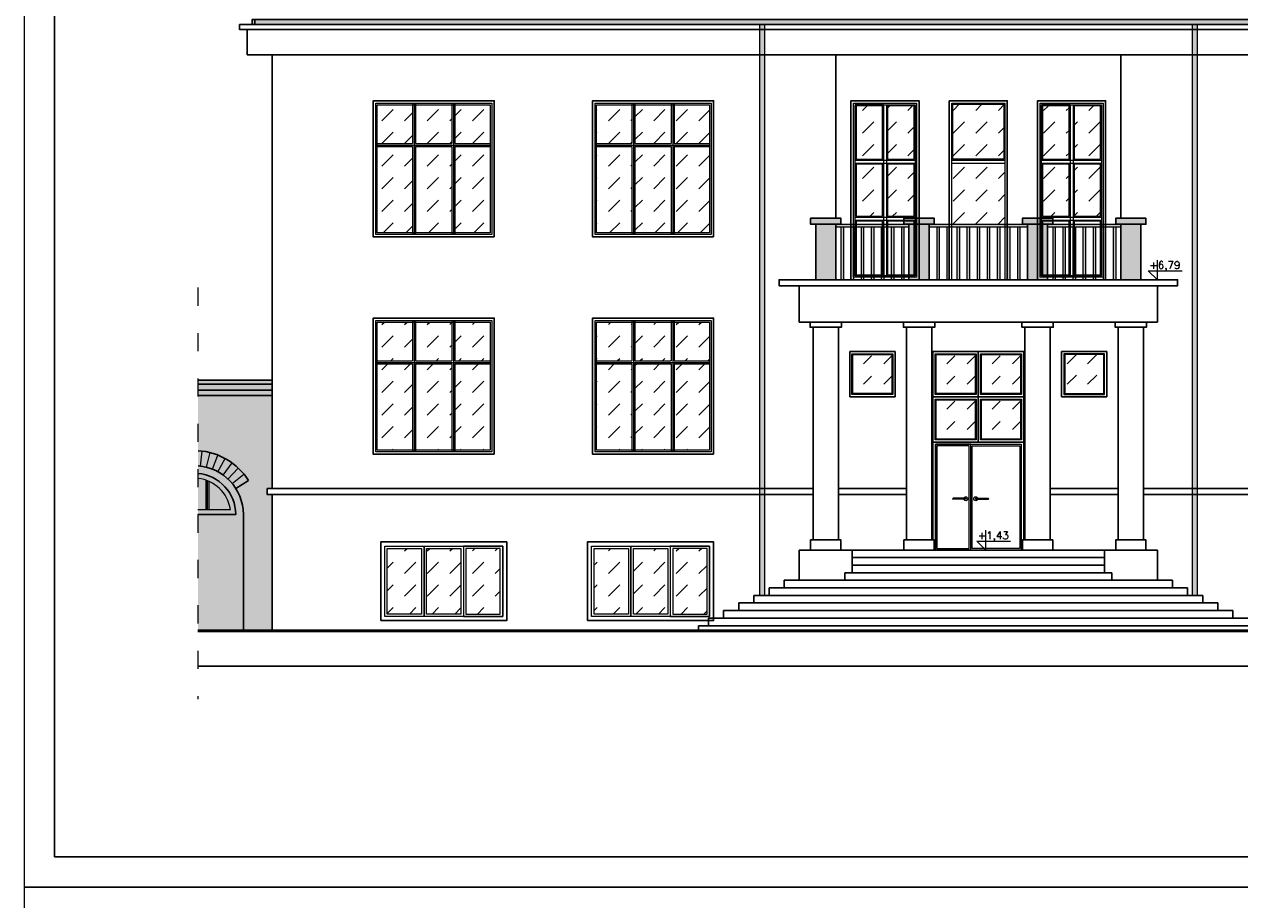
# Model space of a CAD drawing. Header units: millimetres. Extents: x 26456 to 42202, y 436 to 12316.
# Tile 11 of 36: x 26456 to 28866, y 9321 to 11058. Entities that reach past the tile are written whole.
import ezdxf

# ---------------------------------------------------------------- set-up
doc = ezdxf.new("R2010")
doc.units = ezdxf.units.MM
doc.linetypes.add('ACAD_ISO03W100', pattern=[30, 12, -18])
for name, color, linetype, lineweight in [('Blacharka', 122, 'Continuous', 15), ('G-ANNO-TTLB', 6, 'Continuous', 9), ('G-ANNO-TTLB-MEDM', 33, 'Continuous', 25), ('Stolarka okienna', 140, 'Continuous', 15), ('Teren', 26, 'Continuous', 50), ('Wypełnienie ścian', 22, 'Continuous', 9), ('Ściany', 22, 'Continuous', 30)]:
    doc.layers.add(name, color=color, linetype=linetype, lineweight=lineweight)
doc.styles.get("Standard").update_dxf_attribs({"font": 'arial.ttf'})
pattern_1 = [(45, (13208.43, 5736.899), (3e-15, 40.411153), [28.575, -28.575])]

# ---------------------------------------------------------------- blocks, each defined once
blk = doc.blocks.new('Okno piwnica 250x156 p.90')
at = {"true_color": 0x000000}
h = blk.add_hatch(dxfattribs=at)
h.set_pattern_fill('DASH', color=18, scale=10, angle=45)
h.paths.add_polyline_path([(15694.3, 4789), (15626.3, 4789), (15626.3, 4659), (15694.3, 4659)])
h.paths.add_polyline_path([(15772.3, 4789), (15704.3, 4789), (15704.3, 4659), (15772.3, 4659)])
h.paths.add_polyline_path([(15850.3, 4789), (15782.3, 4789), (15782.3, 4659), (15850.3, 4659)])
at = {"layer": 'Stolarka okienna'}
for points in [[(15613.3, 4802), (15863.3, 4802), (15863.3, 4646), (15613.3, 4646), (15613.3, 4802)], [(15621.3, 4794), (15699.3, 4794), (15699.3, 4654)], [(15621.3, 4794), (15699.3, 4794), (15699.3, 4654), (15621.3, 4654), (15621.3, 4794)], [(15699.3, 4794), (15777.3, 4794), (15777.3, 4654), (15699.3, 4654), (15699.3, 4794)], [(15855.3, 4794), (15777.3, 4794), (15777.3, 4654)], [(15777.3, 4794), (15777.3, 4654), (15855.3, 4654), (15855.3, 4794), (15777.3, 4794)]]:
    blk.add_lwpolyline(points, dxfattribs=at)
for points in [[(15621.3, 4794), (15855.3, 4794), (15855.3, 4654), (15621.3, 4654)], [(15626.3, 4789), (15694.3, 4789), (15694.3, 4659), (15626.3, 4659)], [(15704.3, 4789), (15772.3, 4789), (15772.3, 4659), (15704.3, 4659)], [(15782.3, 4789), (15782.3, 4659), (15850.3, 4659), (15850.3, 4789)]]:
    blk.add_lwpolyline(points, close=True, dxfattribs=at)
blk = doc.blocks.new('Okno parter 240x270  p.110')
at = {"true_color": 0x000000}
h = blk.add_hatch(dxfattribs=at)
h.set_pattern_fill('DASH', color=18, scale=10, angle=45)
h.paths.add_polyline_path([(15676.3, 5238), (15606.3, 5238), (15606.3, 5161), (15676.3, 5161)])
h.paths.add_polyline_path([(15754.3, 5238), (15682.3, 5238), (15682.3, 5161), (15754.3, 5161)])
h.paths.add_polyline_path([(15830.3, 5238), (15760.3, 5238), (15760.3, 5161), (15830.3, 5161)])
h.paths.add_polyline_path([(15676.3, 5155), (15606.3, 5155), (15606.3, 4984), (15676.3, 4984)])
h.paths.add_polyline_path([(15754.3, 5155), (15682.3, 5155), (15682.3, 4984), (15754.3, 4984)])
h.paths.add_polyline_path([(15830.3, 5155), (15760.3, 5155), (15760.3, 4984), (15830.3, 4984)])
at = {"layer": 'Stolarka okienna'}
for points in [[(15833.3, 4981), (15603.3, 4981), (15603.3, 5241), (15833.3, 5241)], [(15830.3, 4984), (15606.3, 4984), (15606.3, 5238), (15830.3, 5238)]]:
    blk.add_lwpolyline(points, close=True, dxfattribs=at)
for points in [[(15676.3, 5241), (15676.3, 5161)], [(15679.3, 5241), (15679.3, 4981)], [(15682.3, 5241), (15682.3, 5161)], [(15754.3, 5241), (15754.3, 5161)], [(15757.3, 5241), (15757.3, 4981)], [(15760.3, 5241), (15760.3, 5161)], [(15606.3, 5161), (15676.3, 5161)], [(15606.3, 5158), (15679.3, 5158)], [(15679.3, 5158), (15830.3, 5158)], [(15682.3, 5161), (15754.3, 5161)], [(15760.3, 5161), (15830.3, 5161)], [(15606.3, 5155), (15676.3, 5155)], [(15676.3, 5155), (15676.3, 4981)], [(15682.3, 5155), (15682.3, 4981)], [(15682.3, 5155), (15754.3, 5155)], [(15754.3, 5155), (15754.3, 4981)], [(15760.3, 5155), (15760.3, 4981)], [(15760.3, 5155), (15830.3, 5155)]]:
    blk.add_lwpolyline(points, dxfattribs=at)
at = {"layer": 'Ściany'}
blk.add_lwpolyline([(15838.3, 4976), (15598.3, 4976), (15598.3, 5246), (15838.3, 5246), (15838.3, 4976)], dxfattribs=at)

msp = doc.modelspace()

# ---------------------------------------------------------------- hatches: boundary and pattern name
at = {"layer": 'Blacharka', "true_color": 0xc7c8ca}
h = msp.add_hatch(color=9, dxfattribs=at)
h.dxf.hatch_style = 1
h.paths.add_polyline_path([(29787.9, 11066.9), (26907.9, 11066.9), (26907.9, 11056.9), (29787.9, 11056.9)])
h = msp.add_hatch(color=9, dxfattribs=at)
h.dxf.hatch_style = 1
h.paths.add_polyline_path([(27913.9, 11056.9), (27923.9, 11056.9), (27923.9, 9924.9), (27913.9, 9924.9)])
h = msp.add_hatch(color=9, dxfattribs=at)
h.dxf.hatch_style = 1
h.paths.add_polyline_path([(28781.9, 11056.9), (28771.9, 11056.9), (28771.9, 9924.9), (28781.9, 9924.9)])
at = {"layer": 'Blacharka', "true_color": 0xffffff}
h = msp.add_hatch(color=7, dxfattribs=at)
h.dxf.hatch_style = 1
h.paths.add_polyline_path([(28075.4, 10672.9), (28065.4, 10672.9), (28015.4, 10672.9), (28015.4, 10660.9), (28025.4, 10660.9), (28065.4, 10660.9), (28075.4, 10660.9)])
h.paths.add_polyline_path([(28260.4, 10672.9), (28250.4, 10672.9), (28200.4, 10672.9), (28200.4, 10660.9), (28250.4, 10660.9), (28260.4, 10660.9)])
h.paths.add_polyline_path([(28495.4, 10672.9), (28435.4, 10672.9), (28435.4, 10660.9), (28445.4, 10660.9), (28495.4, 10660.9)])
h.paths.add_polyline_path([(28680.4, 10672.9), (28670.4, 10672.9), (28620.4, 10672.9), (28620.4, 10660.9), (28630.4, 10660.9), (28670.4, 10660.9), (28680.4, 10660.9)])
h = msp.add_hatch(color=7, dxfattribs=at)
h.dxf.hatch_style = 1
h.paths.add_polyline_path([(28065.4, 10635.9), (28025.4, 10635.9), (28025.4, 10550.9), (28065.4, 10550.9)])
h.paths.add_polyline_path([(28065.4, 10660.9), (28025.4, 10660.9), (28025.4, 10635.9), (28065.4, 10635.9)])
h.paths.add_polyline_path([(28670.4, 10635.9), (28630.4, 10635.9), (28630.4, 10550.9), (28670.4, 10550.9)])
h.paths.add_polyline_path([(28670.4, 10660.9), (28630.4, 10660.9), (28630.4, 10635.9), (28670.4, 10635.9)])
h = msp.add_hatch(color=7, dxfattribs=at)
h.dxf.hatch_style = 1
h.paths.add_polyline_path([(28250.4, 10635.9), (28210.4, 10635.9), (28210.4, 10550.9), (28250.4, 10550.9)])
h.paths.add_polyline_path([(28250.4, 10660.9), (28210.4, 10660.9), (28210.4, 10635.9), (28250.4, 10635.9)])
h = msp.add_hatch(color=7, dxfattribs=at)
h.dxf.hatch_style = 1
h.paths.add_polyline_path([(28485.4, 10635.9), (28445.4, 10635.9), (28445.4, 10550.9), (28485.4, 10550.9)])
h.paths.add_polyline_path([(28485.4, 10660.9), (28445.4, 10660.9), (28445.4, 10635.9), (28485.4, 10635.9)])
at = {"layer": 'Wypełnienie ścian', "true_color": 0x000000}
h = msp.add_hatch(dxfattribs=at)
h.set_pattern_fill('DASH', color=18, scale=10, angle=45)
h.set_pattern_definition([(45, (11549.603, 5228.904), (4e-15, 44.90128), [31.75, -31.75])])
h.paths.add_polyline_path([(28157.9, 10895.9), (28105.4, 10895.9), (28105.4, 10789.9), (28157.9, 10789.9)])
h.paths.add_polyline_path([(28220.4, 10895.9), (28167.9, 10895.9), (28167.9, 10789.9), (28220.4, 10789.9)])
h.paths.add_polyline_path([(28220.4, 10779.9), (28167.9, 10779.9), (28167.9, 10676.9), (28220.4, 10676.9)])
h.paths.add_polyline_path([(28157.9, 10779.9), (28105.4, 10779.9), (28105.4, 10676.9), (28157.9, 10676.9)])
h.paths.add_polyline_path([(28352.9, 10898.9), (28297.4, 10898.9), (28297.4, 10789.9), (28352.9, 10789.9)])
h.paths.add_polyline_path([(28353.9, 10778.9), (28295.4, 10777.9), (28295.4, 10660.4), (28353.9, 10661.1)])
h.paths.add_polyline_path([(28527.9, 10895.9), (28475.4, 10895.9), (28475.4, 10789.9), (28527.9, 10789.9)])
h.paths.add_polyline_path([(28590.4, 10895.9), (28537.9, 10895.9), (28537.9, 10789.9), (28590.4, 10789.9)])
h.paths.add_polyline_path([(28590.4, 10779.9), (28537.9, 10779.9), (28537.9, 10676.9), (28590.4, 10676.9)])
h.paths.add_polyline_path([(28527.9, 10779.9), (28475.4, 10779.9), (28475.4, 10676.9), (28527.9, 10676.9)])
h.paths.add_polyline_path([(28400.4, 10789.9), (28400.4, 10898.9), (28352.9, 10898.9), (28352.9, 10789.9)])
h.paths.add_polyline_path([(28400.4, 10660.9), (28400.4, 10778.9), (28353.9, 10778.9), (28353.9, 10660.9)])
at = {"layer": 'Wypełnienie ścian', "true_color": 0x636466}
h = msp.add_hatch(color=251, dxfattribs=at)
h.dxf.hatch_style = 1
h.paths.add_polyline_path([(28210.4, 10660.9), (28065.4, 10660.9), (28065.4, 10655.9), (28075.4, 10655.9), (28075.4, 10550.9), (28080.4, 10550.9), (28080.4, 10655.9), (28095.4, 10655.9), (28095.4, 10550.9), (28100.4, 10550.9), (28100.4, 10655.9), (28115.4, 10655.9), (28115.4, 10550.9), (28120.4, 10550.9), (28120.4, 10655.9), (28135.4, 10655.9), (28135.4, 10550.9), (28140.4, 10550.9), (28140.4, 10655.9), (28155.4, 10655.9), (28155.4, 10550.9), (28160.4, 10550.9), (28160.4, 10655.9), (28175.4, 10655.9), (28175.4, 10550.9), (28180.4, 10550.9), (28180.4, 10655.9), (28195.4, 10655.9), (28195.4, 10550.9), (28200.4, 10550.9), (28200.4, 10655.9), (28210.4, 10655.9)])
h = msp.add_hatch(color=251, dxfattribs=at)
h.dxf.hatch_style = 1
h.paths.add_polyline_path([(28445.4, 10660.9), (28250.4, 10660.9), (28250.4, 10655.9), (28265.4, 10655.9), (28265.4, 10550.9), (28270.4, 10550.9), (28270.4, 10655.9), (28285.4, 10655.9), (28285.4, 10550.9), (28290.4, 10550.9), (28290.4, 10655.9), (28305.4, 10655.9), (28305.4, 10550.9), (28310.4, 10550.9), (28310.4, 10655.9), (28325.4, 10655.9), (28325.4, 10550.9), (28330.4, 10550.9), (28330.4, 10655.9), (28345.4, 10655.9), (28345.4, 10550.9), (28350.4, 10550.9), (28350.4, 10655.9), (28365.4, 10655.9), (28365.4, 10550.9), (28370.4, 10550.9), (28370.4, 10655.9), (28385.4, 10655.9), (28385.4, 10550.9), (28390.4, 10550.9), (28390.4, 10655.9), (28405.4, 10655.9), (28405.4, 10550.9), (28410.4, 10550.9), (28410.4, 10655.9), (28445.4, 10655.9)])
h = msp.add_hatch(color=251, dxfattribs=at)
h.dxf.hatch_style = 1
h.paths.add_polyline_path([(28430.4, 10655.9), (28425.4, 10655.9), (28425.4, 10550.9), (28430.4, 10550.9)])
h = msp.add_hatch(color=251, dxfattribs=at)
h.dxf.hatch_style = 1
h.paths.add_polyline_path([(28630.4, 10660.9), (28485.4, 10660.9), (28485.4, 10655.9), (28495.4, 10655.9), (28495.4, 10550.9), (28500.4, 10550.9), (28500.4, 10655.9), (28515.4, 10655.9), (28515.4, 10550.9), (28520.4, 10550.9), (28520.4, 10655.9), (28535.4, 10655.9), (28535.4, 10550.9), (28540.4, 10550.9), (28540.4, 10655.9), (28555.4, 10655.9), (28555.4, 10550.9), (28560.4, 10550.9), (28560.4, 10655.9), (28575.4, 10655.9), (28575.4, 10550.9), (28580.4, 10550.9), (28580.4, 10655.9), (28595.4, 10655.9), (28595.4, 10550.9), (28600.4, 10550.9), (28600.4, 10655.9), (28615.4, 10655.9), (28615.4, 10550.9), (28620.4, 10550.9), (28620.4, 10655.9), (28630.4, 10655.9)])
at = {"layer": 'Wypełnienie ścian', "true_color": 0x000000}
h = msp.add_hatch(dxfattribs=at)
h.set_pattern_fill('DASH', color=18, scale=9, angle=45)
h.set_pattern_definition(pattern_1)
h.paths.add_polyline_path([(28136.1, 10402.5), (28099.2, 10402.5), (28099.2, 10365.6), (28136.1, 10365.6)])
h.paths.add_polyline_path([(28176.6, 10402.5), (28139.7, 10402.5), (28139.7, 10365.6), (28176.6, 10365.6)])
h.paths.add_polyline_path([(28176.6, 10362), (28139.7, 10362), (28139.7, 10325.1), (28176.6, 10325.1)])
h.paths.add_polyline_path([(28136.1, 10362), (28099.2, 10362), (28099.2, 10325.1), (28136.1, 10325.1)])
h = msp.add_hatch(dxfattribs=at)
h.set_pattern_fill('DASH', color=18, scale=9, angle=45)
h.set_pattern_definition([(45, (13373.43, 5736.899), (3e-15, 40.41115), [28.575, -28.575])])
h.paths.add_polyline_path([(28301.1, 10402.5), (28264.2, 10402.5), (28264.2, 10365.6), (28301.1, 10365.6)])
h.paths.add_polyline_path([(28341.6, 10402.5), (28304.7, 10402.5), (28304.7, 10365.6), (28341.6, 10365.6)])
h.paths.add_polyline_path([(28341.6, 10362), (28304.7, 10362), (28304.7, 10325.1), (28341.6, 10325.1)])
h.paths.add_polyline_path([(28301.1, 10362), (28264.2, 10362), (28264.2, 10325.1), (28301.1, 10325.1)])
h = msp.add_hatch(dxfattribs=at)
h.set_pattern_fill('DASH', color=18, scale=9, angle=45)
h.set_pattern_definition([(45, (13463.43, 5736.899), (3e-15, 40.41115), [28.575, -28.575])])
h.paths.add_polyline_path([(28391.1, 10402.5), (28354.2, 10402.5), (28354.2, 10365.6), (28391.1, 10365.6)])
h.paths.add_polyline_path([(28431.6, 10402.5), (28394.7, 10402.5), (28394.7, 10365.6), (28431.6, 10365.6)])
h.paths.add_polyline_path([(28431.6, 10362), (28394.7, 10362), (28394.7, 10325.1), (28431.6, 10325.1)])
h.paths.add_polyline_path([(28391.1, 10362), (28354.2, 10362), (28354.2, 10325.1), (28391.1, 10325.1)])
h = msp.add_hatch(dxfattribs=at)
h.set_pattern_fill('DASH', color=18, scale=9, angle=45)
h.set_pattern_definition(pattern_1)
h.paths.add_polyline_path([(28559.7, 10402.5), (28596.6, 10402.5), (28596.6, 10365.6), (28559.7, 10365.6)])
h.paths.add_polyline_path([(28519.2, 10402.5), (28556.1, 10402.5), (28556.1, 10365.6), (28519.2, 10365.6)])
h.paths.add_polyline_path([(28519.2, 10362), (28556.1, 10362), (28556.1, 10325.1), (28519.2, 10325.1)])
h.paths.add_polyline_path([(28559.7, 10362), (28596.6, 10362), (28596.6, 10325.1), (28559.7, 10325.1)])
at = {"layer": 'Wypełnienie ścian', "true_color": 0xc7c8ca}
h = msp.add_hatch(color=9, dxfattribs=at)
h.dxf.hatch_style = 1
h.paths.add_polyline_path([(26947.9, 10321.7), (26800.5, 10321.7), (26800.5, 10212, -0.241932), (26900.9, 10152.7), (26875.5, 10136.7, -0.138811), (26890.5, 10085.7), (26890.5, 9854.9), (26947.9, 9854.9), (26947.9, 10124.9), (26937.9, 10124.9), (26937.9, 10136.9), (26947.9, 10136.9)])
h.paths.add_polyline_path([(26947.9, 10331.7), (26800.5, 10331.7), (26800.5, 10321.7), (26947.9, 10321.7)])
h.paths.add_polyline_path([(26947.9, 10343.7), (26800.5, 10343.7), (26800.5, 10331.7), (26947.9, 10331.7)])
h.paths.add_polyline_path([(26947.9, 10351.7), (26800.5, 10351.7), (26800.5, 10343.7), (26947.9, 10343.7)])
h.paths.add_polyline_path([(26890.5, 10085.7, 0.388719), (26800.5, 10181.9), (26800.5, 10166.8, -0.385033), (26875.5, 10085.4), (26800.5, 10085.4), (26800.5, 9854.9), (26890.5, 9854.9)], flags=17)
h.paths.add_polyline_path([(26900.9, 10152.7, 0.03153), (26891.5, 10165.7), (26868.3, 10146.6, -0.03153), (26875.5, 10136.7)], flags=17)
h.paths.add_polyline_path([(26891.5, 10165.7, 0.03153), (26880.5, 10177.4), (26859.9, 10155.6, -0.03153), (26868.3, 10146.6)], flags=17)
h.paths.add_polyline_path([(26880.5, 10177.4, 0.03153), (26868.1, 10187.7), (26850.5, 10163.5, -0.03153), (26859.9, 10155.6)], flags=17)
h.paths.add_polyline_path([(26868.1, 10187.7, 0.03153), (26854.6, 10196.3), (26840.1, 10170.1, -0.03153), (26850.5, 10163.5)], flags=17)
h.paths.add_polyline_path([(26840.1, 10203.2, 0.03153), (26824.8, 10208.2), (26817.3, 10179.1, -0.03153), (26829, 10175.3)], flags=17)
h.paths.add_polyline_path([(26824.8, 10208.2, 0.03153), (26809, 10211.2), (26805.2, 10181.4, -0.03153), (26817.3, 10179.1)], flags=17)
h.paths.add_polyline_path([(26809, 10211.2, 0.016737), (26800.5, 10212), (26800.5, 10181.9, -0.012179), (26805.2, 10181.4)], flags=17)
h.paths.add_polyline_path([(26854.6, 10196.3, 0.03153), (26840.1, 10203.2), (26829, 10175.3, -0.03153), (26840.1, 10170.1)], flags=17)
at = {"layer": 'Wypełnienie ścian', "true_color": 0x000000}
h = msp.add_hatch(dxfattribs=at)
h.set_pattern_fill('DASH', color=18, scale=9, angle=45)
h.set_pattern_definition([(45, (13373.43, 5646.899), (3e-15, 40.41115), [28.575, -28.575])])
h.paths.add_polyline_path([(28301.1, 10312.5), (28264.2, 10312.5), (28264.2, 10275.6), (28301.1, 10275.6)])
h.paths.add_polyline_path([(28341.6, 10312.5), (28304.7, 10312.5), (28304.7, 10275.6), (28341.6, 10275.6)])
h.paths.add_polyline_path([(28341.6, 10272), (28304.7, 10272), (28304.7, 10235.1), (28341.6, 10235.1)])
h.paths.add_polyline_path([(28301.1, 10272), (28264.2, 10272), (28264.2, 10235.1), (28301.1, 10235.1)])
h = msp.add_hatch(dxfattribs=at)
h.set_pattern_fill('DASH', color=18, scale=9, angle=45)
h.set_pattern_definition([(45, (13463.43, 5646.899), (3e-15, 40.41115), [28.575, -28.575])])
h.paths.add_polyline_path([(28391.1, 10312.5), (28354.2, 10312.5), (28354.2, 10275.6), (28391.1, 10275.6)])
h.paths.add_polyline_path([(28431.6, 10312.5), (28394.7, 10312.5), (28394.7, 10275.6), (28431.6, 10275.6)])
h.paths.add_polyline_path([(28431.6, 10272), (28394.7, 10272), (28394.7, 10235.1), (28431.6, 10235.1)])
h.paths.add_polyline_path([(28391.1, 10272), (28354.2, 10272), (28354.2, 10235.1), (28391.1, 10235.1)])
at = {"layer": 'Wypełnienie ścian', "true_color": 0xc7c8ca}
h = msp.add_hatch(color=9, dxfattribs=at)
h.dxf.hatch_style = 1
h.paths.add_polyline_path([(26800.5, 10166.8), (26800.5, 10156.8, -0.341895), (26864.7, 10095.4), (26800.5, 10095.4), (26800.5, 10085.4), (26875.5, 10085.4, 0.385033)])
h.paths.add_polyline_path([(26822.5, 10150.9), (26822.5, 10095.4), (26864.7, 10095.4, 0.256204)], flags=17)
h.paths.add_polyline_path([(26816.5, 10153.3, 0.056454), (26800.5, 10156.8), (26800.5, 10095.4), (26816.5, 10095.4)], flags=17)
h.paths.add_polyline_path([(26819.5, 10152.2, 0.01102), (26816.5, 10153.3), (26816.5, 10095.4), (26819.5, 10095.4)], flags=17)
h.paths.add_polyline_path([(26822.5, 10150.9, 0.011214), (26819.5, 10152.2), (26819.5, 10095.4), (26822.5, 10095.4)], flags=17)

# ---------------------------------------------------------------- linework, layer by layer
at = {"color": 61, "true_color": 0xe5e878}
msp.add_lwpolyline([(26800.5, 9784.9), (32186.8, 9784.9)], dxfattribs=at)
at = {"layer": 'Blacharka'}
msp.add_line((28155.4, 10655.9), (28160.4, 10655.9), dxfattribs=at)
for points in [[(27913.9, 11056.9), (27913.9, 9924.9)], [(27923.9, 11056.9), (27923.9, 9924.9)], [(28771.9, 11056.9), (28771.9, 9924.9)], [(28781.9, 11056.9), (28781.9, 9924.9)], [(28065.4, 10660.9), (28210.4, 10660.9)], [(28065.4, 10655.9), (28210.4, 10655.9)], [(28075.4, 10655.9), (28075.4, 10550.9)], [(28080.4, 10655.9), (28080.4, 10550.9)], [(28095.4, 10655.9), (28095.4, 10550.9)], [(28100.4, 10655.9), (28100.4, 10550.9)], [(28115.4, 10655.9), (28115.4, 10550.9)], [(28120.4, 10655.9), (28120.4, 10550.9)], [(28135.4, 10655.9), (28135.4, 10550.9)], [(28140.4, 10655.9), (28140.4, 10550.9)], [(28155.4, 10655.9), (28155.4, 10550.9)], [(28160.4, 10655.9), (28160.4, 10550.9)], [(28175.4, 10655.9), (28175.4, 10550.9)], [(28180.4, 10655.9), (28180.4, 10550.9)], [(28195.4, 10655.9), (28195.4, 10550.9)], [(28200.4, 10655.9), (28200.4, 10550.9)], [(28250.4, 10660.9), (28445.4, 10660.9)], [(28250.4, 10655.9), (28445.4, 10655.9)], [(28265.4, 10655.9), (28265.4, 10550.9)], [(28270.4, 10655.9), (28270.4, 10550.9)], [(28285.4, 10655.9), (28285.4, 10550.9)], [(28290.4, 10655.9), (28290.4, 10550.9)], [(28305.4, 10655.9), (28305.4, 10550.9)], [(28310.4, 10655.9), (28310.4, 10550.9)], [(28325.4, 10655.9), (28325.4, 10550.9)], [(28330.4, 10655.9), (28330.4, 10550.9)], [(28345.4, 10655.9), (28345.4, 10550.9)], [(28350.4, 10655.9), (28350.4, 10550.9)], [(28365.4, 10655.9), (28365.4, 10550.9)], [(28370.4, 10655.9), (28370.4, 10550.9)], [(28385.4, 10655.9), (28385.4, 10550.9)], [(28390.4, 10655.9), (28390.4, 10550.9)], [(28405.4, 10655.9), (28405.4, 10550.9)], [(28410.4, 10655.9), (28410.4, 10550.9)], [(28425.4, 10655.9), (28425.4, 10550.9)], [(28430.4, 10655.9), (28430.4, 10550.9)], [(28485.4, 10660.9), (28630.4, 10660.9)], [(28485.4, 10655.9), (28630.4, 10655.9)], [(28495.4, 10655.9), (28495.4, 10550.9)], [(28500.4, 10655.9), (28500.4, 10550.9)], [(28515.4, 10655.9), (28515.4, 10550.9)], [(28520.4, 10655.9), (28520.4, 10550.9)], [(28535.4, 10655.9), (28535.4, 10550.9)], [(28540.4, 10655.9), (28540.4, 10550.9)], [(28555.4, 10655.9), (28555.4, 10550.9)], [(28560.4, 10655.9), (28560.4, 10550.9)], [(28575.4, 10655.9), (28575.4, 10550.9)], [(28580.4, 10655.9), (28580.4, 10550.9)], [(28595.4, 10655.9), (28595.4, 10550.9)], [(28600.4, 10655.9), (28600.4, 10550.9)], [(28615.4, 10655.9), (28615.4, 10550.9)], [(28620.4, 10655.9), (28620.4, 10550.9)]]:
    msp.add_lwpolyline(points, dxfattribs=at)
at = {"layer": 'G-ANNO-TTLB'}
for points in [[(33456.1, 12316.5), (26456.1, 12316.5), (26456.1, 9346.5), (33456.1, 9346.5)], [(33456.1, 9346.5), (26456.1, 9346.5), (26456.1, 6376.5), (33456.1, 6376.5)]]:
    msp.add_lwpolyline(points, close=True, dxfattribs=at)
at = {"layer": 'G-ANNO-TTLB-MEDM'}
msp.add_lwpolyline([(33396.1, 12266.5), (26516.1, 12266.5), (26516.1, 9406.5), (33396.1, 9406.5)], close=True, dxfattribs=at)
at = {"layer": 'Stolarka okienna'}
for p, q in [((28165.9, 10897.9), (28165.9, 10784.9)), ((28535.9, 10897.9), (28535.9, 10784.9)), ((28103.4, 10787.9), (28222.4, 10787.9)), ((28103.4, 10781.9), (28222.4, 10781.9)), ((28165.9, 10784.9), (28165.9, 10671.9)), ((28295.4, 10781.9), (28344.9, 10781.9)), ((28295.4, 10550.9), (28295.4, 10781.9)), ((28350.9, 10781.9), (28400.4, 10781.9)), ((28400.4, 10781.9), (28400.4, 10550.9)), ((28473.4, 10787.9), (28592.4, 10787.9)), ((28473.4, 10781.9), (28592.4, 10781.9)), ((28535.9, 10784.9), (28535.9, 10671.9)), ((28103.4, 10674.9), (28222.4, 10674.9)), ((28103.4, 10668.9), (28222.4, 10668.9)), ((28473.4, 10674.9), (28592.4, 10674.9)), ((28473.4, 10668.9), (28592.4, 10668.9)), ((28702.9, 10550.9), (28702.9, 10590.1)), ((28702.9, 10550.9), (28685, 10568.7)), ((28685, 10568.7), (28752.2, 10568.7)), ((28344.9, 10550.9), (28275.4, 10550.9)), ((28420.4, 10550.9), (28350.9, 10550.9)), ((26816.5, 10095.4), (26816.5, 10153.3)), ((26819.5, 10095.4), (26819.5, 10152.2)), ((26822.5, 10095.4), (26822.5, 10150.9)), ((28362.6, 10014.9), (28362.6, 10054.1)), ((28362.6, 10014.9), (28344.7, 10032.7)), ((28344.7, 10032.7), (28411.9, 10032.7))]:
    msp.add_line(p, q, dxfattribs=at)
for points in [[(27817.9, 10640.9), (27587.9, 10640.9), (27587.9, 10900.9), (27817.9, 10900.9)], [(28100.4, 10555.9), (28100.4, 10900.9), (28225.4, 10900.9), (28225.4, 10555.9)], [(28103.4, 10558.9), (28103.4, 10897.9), (28222.4, 10897.9), (28222.4, 10558.9)], [(28157.9, 10895.9), (28105.4, 10895.9), (28105.4, 10789.9), (28157.9, 10789.9)], [(28220.4, 10895.9), (28167.9, 10895.9), (28167.9, 10789.9), (28220.4, 10789.9)], [(28295.4, 10900.9), (28400.4, 10900.9), (28400.4, 10550.9), (28295.4, 10550.9)], [(28470.4, 10555.9), (28470.4, 10900.9), (28595.4, 10900.9), (28595.4, 10555.9)], [(28473.4, 10558.9), (28473.4, 10897.9), (28592.4, 10897.9), (28592.4, 10558.9)], [(28527.9, 10895.9), (28475.4, 10895.9), (28475.4, 10789.9), (28527.9, 10789.9)], [(28590.4, 10895.9), (28537.9, 10895.9), (28537.9, 10789.9), (28590.4, 10789.9)], [(28157.9, 10779.9), (28105.4, 10779.9), (28105.4, 10676.9), (28157.9, 10676.9)], [(28220.4, 10779.9), (28167.9, 10779.9), (28167.9, 10676.9), (28220.4, 10676.9)], [(28527.9, 10779.9), (28475.4, 10779.9), (28475.4, 10676.9), (28527.9, 10676.9)], [(28590.4, 10779.9), (28537.9, 10779.9), (28537.9, 10676.9), (28590.4, 10676.9)], [(28157.9, 10666.9), (28105.4, 10666.9), (28105.4, 10560.9), (28157.9, 10560.9)], [(28220.4, 10666.9), (28167.9, 10666.9), (28167.9, 10560.9), (28220.4, 10560.9)], [(28527.9, 10666.9), (28475.4, 10666.9), (28475.4, 10560.9), (28527.9, 10560.9)], [(28590.4, 10666.9), (28537.9, 10666.9), (28537.9, 10560.9), (28590.4, 10560.9)], [(27817.9, 10209.9), (27587.9, 10209.9), (27587.9, 10469.9), (27817.9, 10469.9)], [(28097.4, 10404.3), (28178.4, 10404.3), (28178.4, 10323.3), (28097.4, 10323.3)], [(28099.2, 10402.5), (28176.6, 10402.5), (28176.6, 10325.1), (28099.2, 10325.1)], [(28262.4, 10404.3), (28343.4, 10404.3), (28343.4, 10323.3), (28262.4, 10323.3)], [(28264.2, 10402.5), (28341.6, 10402.5), (28341.6, 10325.1), (28264.2, 10325.1)], [(28352.4, 10404.3), (28433.4, 10404.3), (28433.4, 10323.3), (28352.4, 10323.3)], [(28354.2, 10402.5), (28431.6, 10402.5), (28431.6, 10325.1), (28354.2, 10325.1)], [(28598.4, 10404.3), (28517.4, 10404.3), (28517.4, 10323.3), (28598.4, 10323.3)], [(28596.6, 10402.5), (28519.2, 10402.5), (28519.2, 10325.1), (28596.6, 10325.1)], [(28262.4, 10314.3), (28343.4, 10314.3), (28343.4, 10233.3), (28262.4, 10233.3)], [(28264.2, 10312.5), (28341.6, 10312.5), (28341.6, 10235.1), (28264.2, 10235.1)], [(28352.4, 10314.3), (28433.4, 10314.3), (28433.4, 10233.3), (28352.4, 10233.3)], [(28354.2, 10312.5), (28431.6, 10312.5), (28431.6, 10235.1), (28354.2, 10235.1)], [(28262.9, 10224.9), (28432.9, 10224.9), (28432.9, 10014.9), (28262.9, 10014.9)]]:
    msp.add_lwpolyline(points, close=True, dxfattribs=at)
for points in [[(28159.9, 10897.9), (28103.4, 10897.9), (28103.4, 10787.9), (28159.9, 10787.9), (28159.9, 10897.9)], [(28159.9, 10897.9), (28159.9, 10558.9)], [(28165.9, 10897.9), (28165.9, 10558.9)], [(28295.4, 10787.9), (28295.4, 10900.9), (28400.4, 10900.9), (28400.4, 10787.9)], [(28342.9, 10789.9), (28297.4, 10789.9), (28297.4, 10898.9), (28342.9, 10898.9)], [(28342.9, 10898.9), (28398.4, 10898.9), (28398.4, 10789.9), (28342.9, 10789.9)], [(28529.9, 10897.9), (28473.4, 10897.9), (28473.4, 10787.9), (28529.9, 10787.9), (28529.9, 10897.9)], [(28529.9, 10897.9), (28529.9, 10558.9)], [(28535.9, 10897.9), (28535.9, 10558.9)], [(28295.4, 10787.9), (28400.4, 10787.9)], [(28295.4, 10781.9), (28400.4, 10781.9)], [(28092.9, 10408.8), (28182.9, 10408.8), (28182.9, 10318.8), (28092.9, 10318.8), (28092.9, 10408.8)], [(28257.9, 10408.8), (28347.9, 10408.8), (28347.9, 10318.8), (28257.9, 10318.8), (28257.9, 10408.8)], [(28347.9, 10408.8), (28437.9, 10408.8), (28437.9, 10318.8), (28347.9, 10318.8), (28347.9, 10408.8)], [(28602.9, 10408.8), (28512.9, 10408.8), (28512.9, 10318.8), (28602.9, 10318.8), (28602.9, 10408.8)], [(28257.9, 10318.8), (28347.9, 10318.8), (28347.9, 10228.8), (28257.9, 10228.8), (28257.9, 10318.8)], [(28347.9, 10318.8), (28437.9, 10318.8), (28437.9, 10228.8), (28347.9, 10228.8), (28347.9, 10318.8)], [(28257.9, 10034.9), (28257.9, 10279.9)], [(28332.9, 10224.9), (28262.9, 10224.9), (28262.9, 10014.9), (28332.9, 10014.9), (28332.9, 10224.9)], [(28329.9, 10224.9), (28262.9, 10224.9)], [(28332.9, 10224.9), (28265.9, 10224.9)], [(28265.9, 10221.9), (28265.9, 10017.9), (28329.9, 10017.9), (28329.9, 10221.9)], [(28265.9, 10144.9), (28265.9, 10221.9)], [(28329.9, 10221.9), (28265.9, 10221.9)], [(28332.9, 10014.9), (28332.9, 10224.9)], [(28332.9, 10224.9), (28432.9, 10224.9), (28432.9, 10014.9), (28332.9, 10014.9), (28332.9, 10224.9)], [(28332.9, 10224.9), (28432.9, 10224.9)], [(28429.9, 10221.9), (28429.9, 10017.9), (28335.9, 10017.9), (28335.9, 10221.9)], [(28335.9, 10221.9), (28429.9, 10221.9)], [(28265.9, 10144.9), (28265.9, 10017.9)], [(28323, 10117.6), (28298, 10117.6)], [(28323, 10116.6), (28298, 10116.6)], [(28323, 10115.6), (28298, 10115.6)], [(28342.7, 10117.6), (28367.7, 10117.6)], [(28342.7, 10116.6), (28367.7, 10116.6)], [(28342.7, 10115.6), (28367.7, 10115.6)], [(26800.5, 10095.4), (26864.7, 10095.4)], [(28437.9, 10014.9), (28257.9, 10014.9)]]:
    msp.add_lwpolyline(points, dxfattribs=at)
for centre, radius in [((28298, 10116.6), 1), ((28323, 10116.6), 4), ((28323, 10116.6), 1), ((28342.7, 10116.6), 4), ((28342.7, 10116.6), 1), ((28367.7, 10116.6), 1)]:
    msp.add_circle(centre, radius, dxfattribs=at)
msp.add_arc((26793, 10084.7), 72.5, 8.533, 84.0342, dxfattribs=at)
at = {"layer": 'Teren'}
msp.add_lwpolyline([(26800.5, 9854.9), (32186.8, 9854.9)], dxfattribs=at)
at = {"layer": 'Wypełnienie ścian', "color": 18, "linetype": 'ACAD_ISO03W100', "lineweight": 15, "ltscale": 3, "true_color": 0x000000}
msp.add_line((26800.5, 10535.3), (26800.5, 9719.3), dxfattribs=at)
at = {"layer": 'Wypełnienie ścian', "color": 18, "true_color": 0x000000}
for p, q in [((26805.2, 10181.4), (26809, 10211.2)), ((26829, 10175.3), (26840.1, 10203.2)), ((26850.5, 10163.5), (26868.1, 10187.7)), ((26868.3, 10146.6), (26891.5, 10165.7))]:
    msp.add_line(p, q, dxfattribs=at)
for points in [[(26817.3, 10179.1), (26824.8, 10208.2)], [(26840.1, 10170.1), (26854.6, 10196.3)], [(26859.9, 10155.6), (26880.5, 10177.4)]]:
    msp.add_lwpolyline(points, dxfattribs=at)
at = {"layer": 'Ściany'}
for points in [[(29797.9, 11056.9), (26907.9, 11056.9), (26907.9, 11066.9), (29787.9, 11066.9), (29787.9, 11056.9)], [(26907.9, 11066.9), (26912.9, 11066.9), (26912.9, 11056.9)], [(29797.9, 11046.9), (29812.9, 11046.9), (29812.9, 11056.9), (26897.9, 11056.9), (26882.9, 11056.9), (26882.9, 11046.9), (26897.9, 11046.9)], [(26897.9, 11046.9), (29797.9, 11046.9)], [(26897.9, 10996.9), (26897.9, 11046.9)], [(26897.9, 10996.9), (29797.9, 10996.9)], [(26947.9, 10136.9), (26947.9, 10996.9)], [(28065.4, 10672.9), (28065.4, 10996.9)], [(28630.4, 10672.9), (28630.4, 10996.9)], [(27822.9, 10635.9), (27582.9, 10635.9), (27582.9, 10905.9), (27822.9, 10905.9), (27822.9, 10635.9)], [(28095.4, 10550.9), (28095.4, 10905.9), (28230.4, 10905.9), (28230.4, 10550.9), (28095.4, 10550.9)], [(28290.4, 10905.9), (28405.4, 10905.9), (28405.4, 10550.9), (28290.4, 10550.9), (28290.4, 10905.9)], [(28465.4, 10550.9), (28465.4, 10905.9), (28600.4, 10905.9), (28600.4, 10550.9), (28465.4, 10550.9)], [(28025.4, 10660.9), (28015.4, 10660.9), (28015.4, 10672.9), (28065.4, 10672.9), (28075.4, 10672.9), (28075.4, 10660.9), (28065.4, 10660.9)], [(28025.4, 10550.9), (28025.4, 10660.9)], [(28065.4, 10660.9), (28025.4, 10660.9)], [(28065.4, 10550.9), (28065.4, 10660.9)], [(28210.4, 10660.9), (28200.4, 10660.9), (28200.4, 10672.9), (28250.4, 10672.9), (28260.4, 10672.9), (28260.4, 10660.9), (28250.4, 10660.9)], [(28210.4, 10550.9), (28210.4, 10660.9)], [(28250.4, 10660.9), (28210.4, 10660.9)], [(28250.4, 10550.9), (28250.4, 10660.9)], [(28445.4, 10660.9), (28435.4, 10660.9), (28435.4, 10672.9), (28485.4, 10672.9), (28495.4, 10672.9), (28495.4, 10660.9), (28485.4, 10660.9)], [(28445.4, 10550.9), (28445.4, 10660.9)], [(28445.4, 10550.9), (28445.4, 10660.9)], [(28485.4, 10660.9), (28445.4, 10660.9)], [(28485.4, 10550.9), (28485.4, 10660.9)], [(28485.4, 10550.9), (28485.4, 10660.9)], [(28630.4, 10660.9), (28620.4, 10660.9), (28620.4, 10672.9), (28670.4, 10672.9), (28680.4, 10672.9), (28680.4, 10660.9), (28670.4, 10660.9)], [(28630.4, 10550.9), (28630.4, 10660.9)], [(28630.4, 10550.9), (28630.4, 10660.9)], [(28670.4, 10660.9), (28630.4, 10660.9)], [(28670.4, 10550.9), (28670.4, 10660.9)], [(27992.9, 10538.9), (27952.9, 10538.9), (27952.9, 10550.9), (28702.9, 10550.9), (28742.9, 10550.9), (28742.9, 10538.9), (27992.9, 10538.9)], [(27992.9, 10538.9), (27992.9, 10466.9)], [(27992.9, 10538.9), (28702.9, 10538.9)], [(28702.9, 10538.9), (28702.9, 10466.9)], [(27822.9, 10204.9), (27582.9, 10204.9), (27582.9, 10474.9), (27822.9, 10474.9), (27822.9, 10204.9)], [(27992.9, 10466.9), (28702.9, 10466.9)], [(28020.4, 10466.9), (28014.4, 10466.9), (28014.4, 10456.9), (28070.4, 10456.9), (28076.4, 10456.9), (28076.4, 10466.9), (28020.4, 10466.9)], [(28205.4, 10466.9), (28199.4, 10466.9), (28199.4, 10456.9), (28255.4, 10456.9), (28261.4, 10456.9), (28261.4, 10466.9), (28205.4, 10466.9)], [(28440.4, 10466.9), (28434.4, 10466.9), (28434.4, 10456.9), (28490.4, 10456.9), (28496.4, 10456.9), (28496.4, 10466.9), (28440.4, 10466.9)], [(28625.4, 10466.9), (28619.4, 10466.9), (28619.4, 10456.9), (28675.4, 10456.9), (28681.4, 10456.9), (28681.4, 10466.9), (28625.4, 10466.9)], [(28020.4, 10034.9), (28020.4, 10456.9)], [(28070.4, 10034.9), (28070.4, 10456.9)], [(28205.4, 10034.9), (28205.4, 10456.9)], [(28255.4, 10034.9), (28255.4, 10456.9)], [(28440.4, 10034.9), (28440.4, 10456.9)], [(28490.4, 10034.9), (28490.4, 10456.9)], [(28625.4, 10034.9), (28625.4, 10456.9)], [(28675.4, 10034.9), (28675.4, 10456.9)], [(28092.9, 10318.8), (28092.9, 10408.8)], [(28182.9, 10408.8), (28092.9, 10408.8)], [(28182.9, 10318.8), (28182.9, 10408.8)], [(28257.9, 10318.8), (28257.9, 10408.8)], [(28347.9, 10408.8), (28257.9, 10408.8)], [(28347.9, 10318.8), (28347.9, 10408.8)], [(28347.9, 10318.8), (28347.9, 10408.8)], [(28437.9, 10408.8), (28347.9, 10408.8)], [(28437.9, 10318.8), (28437.9, 10408.8)], [(28512.9, 10318.8), (28512.9, 10408.8)], [(28512.9, 10408.8), (28602.9, 10408.8)], [(28602.9, 10318.8), (28602.9, 10408.8)], [(26947.9, 10351.7), (26800.5, 10351.7)], [(26947.9, 10343.7), (26800.5, 10343.7)], [(26947.9, 10331.7), (26800.5, 10331.7)], [(26947.9, 10321.7), (26800.5, 10321.7)], [(28182.9, 10318.8), (28092.9, 10318.8)], [(28347.9, 10318.8), (28257.9, 10318.8)], [(28257.9, 10228.8), (28257.9, 10318.8)], [(28347.9, 10318.8), (28257.9, 10318.8)], [(28437.9, 10318.8), (28347.9, 10318.8)], [(28347.9, 10228.8), (28347.9, 10318.8)], [(28347.9, 10228.8), (28347.9, 10318.8)], [(28437.9, 10318.8), (28347.9, 10318.8)], [(28437.9, 10228.8), (28437.9, 10318.8)], [(28512.9, 10318.8), (28602.9, 10318.8)], [(28257.9, 10034.9), (28257.9, 10279.9)], [(28437.9, 10034.9), (28437.9, 10279.9)], [(28347.9, 10228.8), (28257.9, 10228.8)], [(28437.9, 10228.8), (28347.9, 10228.8)], [(26875.5, 10136.7), (26900.9, 10152.7)], [(26947.9, 10136.9), (26937.9, 10136.9), (26937.9, 10124.9), (26947.9, 10124.9)], [(26947.9, 10136.9), (28020.4, 10136.9)], [(26947.9, 9854.9), (26947.9, 10124.9)], [(26947.9, 10124.9), (28020.4, 10124.9)], [(28070.4, 10136.9), (28205.4, 10136.9)], [(28070.4, 10124.9), (28205.4, 10124.9)], [(28490.4, 10136.9), (28625.4, 10136.9)], [(28490.4, 10124.9), (28625.4, 10124.9)], [(28675.4, 10136.9), (29747.9, 10136.9)], [(28675.4, 10124.9), (29747.9, 10124.9)], [(26800.5, 10085.4), (26875.5, 10085.4)], [(26890.5, 9854.9), (26890.5, 10085.7)], [(27162.9, 9874.9), (27162.9, 10030.9), (27412.9, 10030.9), (27412.9, 9874.9), (27162.9, 9874.9)], [(27572.9, 9874.9), (27572.9, 10030.9), (27822.9, 10030.9), (27822.9, 9874.9), (27572.9, 9874.9)], [(28075.4, 10014.9), (28015.4, 10014.9), (28015.4, 10034.9), (28020.4, 10034.9)], [(28020.4, 10034.9), (28070.4, 10034.9), (28075.4, 10034.9), (28075.4, 10014.9)], [(28260.4, 10014.9), (28260.4, 10034.9), (28200.4, 10034.9), (28200.4, 10014.9), (28260.4, 10014.9)], [(28495.4, 10014.9), (28495.4, 10034.9), (28435.4, 10034.9), (28435.4, 10014.9), (28495.4, 10014.9)], [(28680.4, 10014.9), (28620.4, 10014.9), (28620.4, 10034.9), (28625.4, 10034.9)], [(28680.4, 10014.9), (28680.4, 10034.9), (28620.4, 10034.9), (28620.4, 10014.9), (28680.4, 10014.9)], [(28625.4, 10034.9), (28675.4, 10034.9), (28680.4, 10034.9), (28680.4, 10014.9)], [(27992.9, 10014.9), (28702.9, 10014.9)], [(27992.9, 10014.9), (27992.9, 9954.9)], [(28097.9, 10014.9), (27992.9, 10014.9)], [(28187.9, 10014.9), (28087.9, 10014.9)], [(28097.9, 10014.9), (28597.9, 10014.9)], [(28097.9, 9969.9), (28097.9, 10014.9)], [(28260.4, 10014.9), (28435.4, 10014.9)], [(28597.9, 9969.9), (28597.9, 10014.9)], [(28702.9, 10014.9), (28597.9, 10014.9)], [(28702.9, 10014.9), (28702.9, 9954.9)], [(28097.9, 9999.9), (28597.9, 9999.9)], [(28097.9, 9984.9), (28597.9, 9984.9)], [(27962.9, 9954.9), (28732.9, 9954.9)], [(27962.9, 9954.9), (28732.9, 9954.9)], [(27962.9, 9954.9), (27962.9, 9939.9)], [(28082.9, 9969.9), (28612.9, 9969.9)], [(28082.9, 9969.9), (28082.9, 9954.9)], [(28612.9, 9969.9), (28612.9, 9954.9)], [(28732.9, 9954.9), (28732.9, 9939.9)], [(27932.9, 9939.9), (28762.9, 9939.9)], [(27932.9, 9939.9), (27932.9, 9924.9)], [(28762.9, 9939.9), (28762.9, 9924.9)], [(27872.9, 9909.9), (28822.9, 9909.9)], [(27872.9, 9909.9), (27872.9, 9894.9)], [(27902.9, 9924.9), (28792.9, 9924.9)], [(27902.9, 9924.9), (27902.9, 9909.9)], [(28792.9, 9924.9), (28792.9, 9909.9)], [(28822.9, 9909.9), (28822.9, 9894.9)], [(27842.9, 9894.9), (28852.9, 9894.9)], [(27842.9, 9894.9), (27842.9, 9879.9)], [(28852.9, 9894.9), (28852.9, 9879.9)], [(27792.9, 9864.9), (28902.9, 9864.9)], [(27792.9, 9864.9), (27792.9, 9854.9)], [(27812.9, 9879.9), (28882.9, 9879.9)], [(27812.9, 9879.9), (27812.9, 9864.9)], [(26947.9, 9854.9), (26800.5, 9854.9)]]:
    msp.add_lwpolyline(points, dxfattribs=at)
for radius, start, end in [(127.5, 32.2103, 86.6117), (97.5, 0.5992, 85.5674), (82.5, 0.5258, 84.7593)]:
    msp.add_arc((26793, 10084.7), radius, start, end, dxfattribs=at)

# ---------------------------------------------------------------- block references
at = {"layer": 'Stolarka okienna'}
for name, p in [('Okno parter 240x270  p.110', (11549.6, 5659.9)), ('Okno parter 240x270  p.110', (11984.6, 5659.9)), ('Okno parter 240x270  p.110', (11549.6, 5228.9)), ('Okno parter 240x270  p.110', (11984.6, 5228.9)), ('Okno piwnica 250x156 p.90', (11549.6, 5228.9)), ('Okno piwnica 250x156 p.90', (11959.6, 5228.9))]:
    msp.add_blockref(name, p, dxfattribs=at)

# ---------------------------------------------------------------- texts
at = {"layer": 'Stolarka okienna', "char_height": 15, "attachment_point": 1}
for s, insert in [('{\\Fsimplex|c238;+6,79}', (28687, 10587.5)), ('{\\Fsimplex|c238;+1,43}', (28346.7, 10051.5))]:
    msp.add_mtext(s, dxfattribs=dict(at, insert=insert))

doc.saveas('drawing.dxf')
